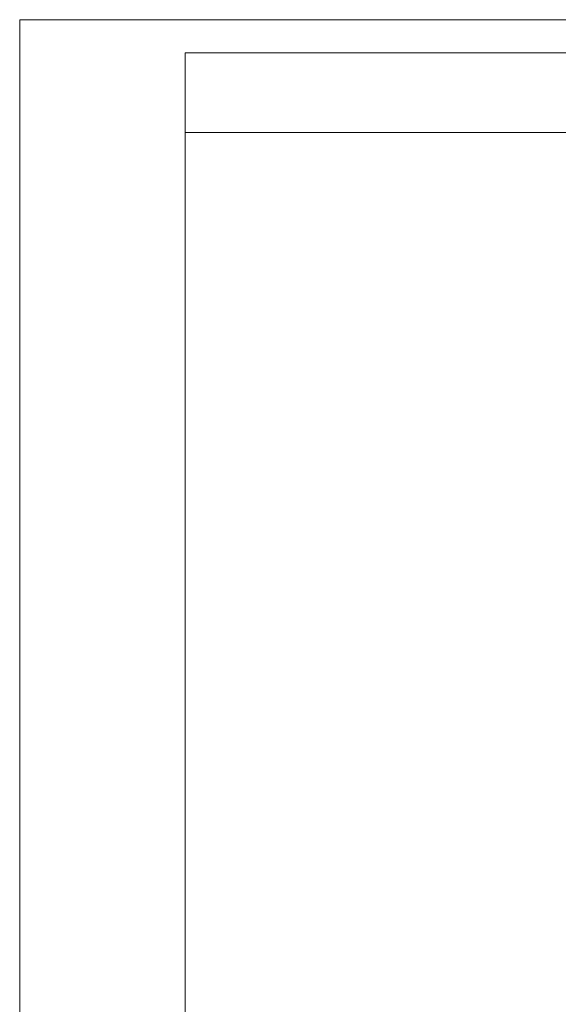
# Model space of a CAD drawing. Header units: millimetres. Extents: x 7702 to 16913, y -3294 to 4428.
# Tile 30 of 89: x 7730 to 9844, y 567 to 4428. Entities that reach past the tile are written whole.
import ezdxf
from ezdxf.enums import TextEntityAlignment as Align

# ---------------------------------------------------------------- set-up
doc = ezdxf.new("R2010")
doc.units = ezdxf.units.MM
doc.header["$LTSCALE"] = 6
for name, color, linetype, lineweight in [('1轮廓实线层', 7, 'Continuous', 18), ('2细线层', 4, 'Continuous', 13), ('6文字层', 3, 'Continuous', 13), ('图框层', 7, 'Continuous', 18)]:
    doc.layers.add(name, color=color, linetype=linetype, lineweight=lineweight)
doc.styles.add('PC_TEXTSTYLE', font='ISOCP.SHX', dxfattribs={"width": 0.707, "bigfont": 'GBCBIG.SHX'})

# ---------------------------------------------------------------- blocks, each defined once
blk = doc.blocks.new('ZwmFrameMain_A4^_^无分区图框^_^portrait')
at = {"layer": '1轮廓实线层'}
for p in [(0, 0), (180, 287)]:
    blk.add_line(p, (0, 287), dxfattribs=at)
at = {"layer": '2细线层'}
for p in [(-25, -5), (185, 292)]:
    blk.add_line(p, (-25, 292), dxfattribs=at)
blk = doc.blocks.new('ZwmFrameMain_图样代号')
at = {"layer": '2细线层', "linetype": 'Continuous'}
for p in [(60, 0), (0, -12)]:
    blk.add_line(p, (60, -12), dxfattribs=at)
at = {"layer": '6文字层', "style": 'PC_TEXTSTYLE', "width": 2.827942}
blk.add_attdef('图样代号', text='', height=7, rotation=180, dxfattribs=at).set_placement((58.24, -2.4), (2.35, -2.4), align=Align.FIT)

msp = doc.modelspace()

# ---------------------------------------------------------------- block references
at = {"layer": '图框层', "xscale": 26, "yscale": 26, "zscale": 26}
for name, p in [('ZwmFrameMain_A4^_^无分区图框^_^portrait', (8380.33, -3163.96)), ('ZwmFrameMain_图样代号', (8380.33, 4298.04))]:
    msp.add_blockref(name, p, dxfattribs=at)

doc.saveas('drawing.dxf')
